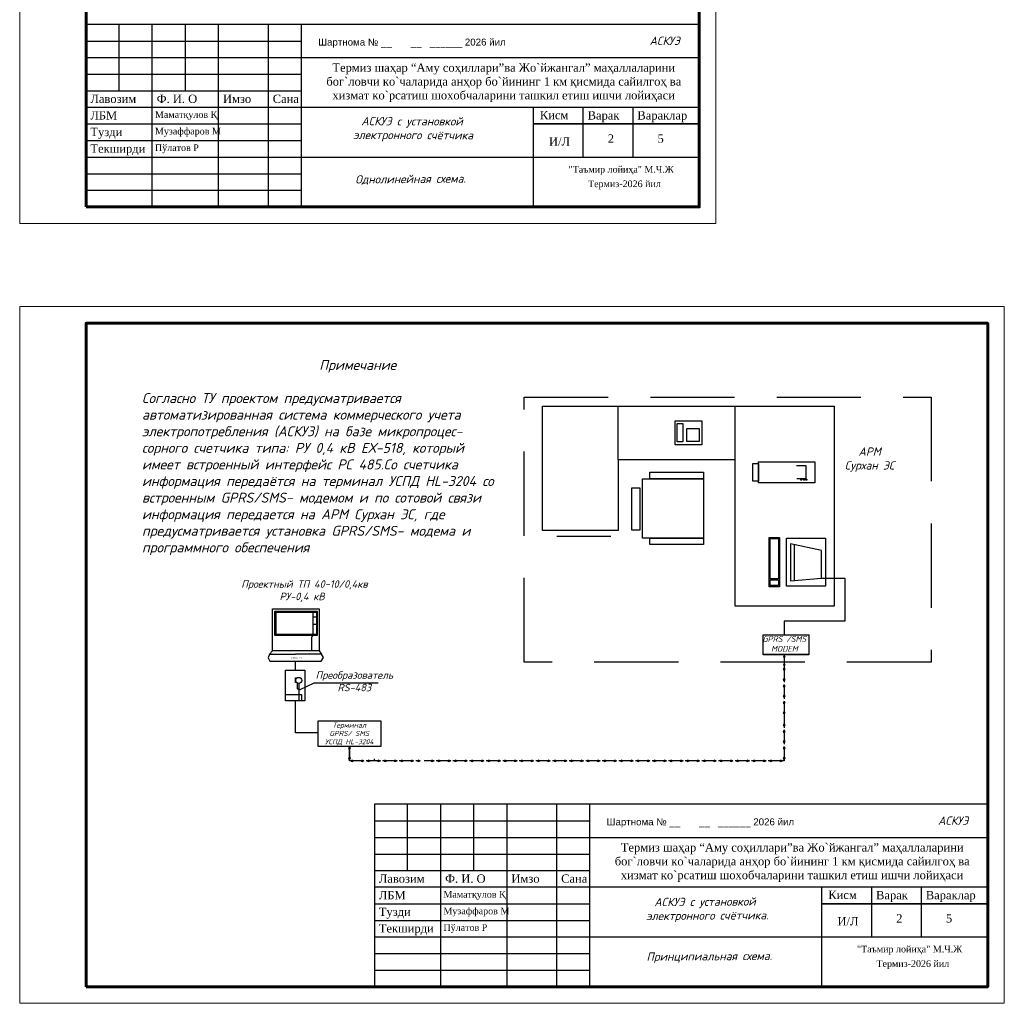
# Model space of a CAD drawing. Extents: x 4085 to 16488, y -65 to 12615.
# Tile 191 of 230: x 16146 to 16443, y 10521 to 10817. Entities that reach past the tile are written whole.
import ezdxf

# ---------------------------------------------------------------- set-up
doc = ezdxf.new("R2010")
doc.units = 0
doc.header["$MEASUREMENT"] = 0
doc.linetypes.add('CONTI', pattern=[0])
doc.linetypes.add('DASHEDX2', pattern=[38.1, 25.4, -12.7])
doc.layers.get('0').update_dxf_attribs({"color": 250, "linetype": 'CONTI'})
doc.layers.add('(002) Рамка', color=7, linetype='Continuous')
doc.layers.add('RAMKA', color=250, linetype='CONTI')
doc.styles.get("Standard").update_dxf_attribs({"font": 'times.ttf'})
doc.styles.add('tiyms', font='times.ttf')
doc.styles.add('V@ler@Live', font='isocpeui.ttf')
doc.styles.add('стиль1', font='arial.ttf')

msp = doc.modelspace()

# ---------------------------------------------------------------- linework, layer by layer
at = {"color": 0, "linetype": 'DASHEDX2'}
for p, q in [((16298.26, 10703.55), (16421.02, 10703.55)), ((16298.26, 10623.63), (16298.26, 10703.55)), ((16421.02, 10703.55), (16421.02, 10623.63)), ((16421.02, 10623.63), (16298.26, 10623.63))]:
    msp.add_line(p, q, dxfattribs=at)
at = {"color": 0}
for p, q in [((16303.78, 10700.83), (16391.8, 10700.83)), ((16303.78, 10663.32), (16303.78, 10700.83)), ((16326.61, 10684.65), (16326.61, 10700.83)), ((16361.98, 10684.65), (16361.98, 10700.83)), ((16391.8, 10700.83), (16391.8, 10640.52)), ((16343.8, 10696.38), (16351.89, 10696.38)), ((16343.8, 10689.09), (16343.8, 10696.38)), ((16344.48, 10695.52), (16346.13, 10695.52)), ((16344.48, 10690.08), (16344.48, 10695.52)), ((16346.13, 10695.52), (16346.13, 10690.08)), ((16351.89, 10696.38), (16351.89, 10689.09)), ((16347.39, 10694.04), (16351.08, 10694.04)), ((16347.39, 10690.14), (16347.39, 10694.04)), ((16351.08, 10694.04), (16351.08, 10690.14)), ((16351.89, 10689.09), (16343.8, 10689.09)), ((16346.13, 10690.08), (16344.48, 10690.08)), ((16351.08, 10690.14), (16347.39, 10690.14)), ((16361.98, 10684.65), (16326.61, 10684.65)), ((16326.61, 10684.65), (16326.61, 10663.32)), ((16361.98, 10640.52), (16361.98, 10684.65)), ((16367.3, 10683.49), (16368.97, 10683.49)), ((16367.3, 10678.22), (16367.3, 10683.49)), ((16368.97, 10684.05), (16385.97, 10684.05)), ((16368.97, 10677.68), (16368.97, 10684.05)), ((16368.97, 10683.49), (16368.97, 10678.22)), ((16385.97, 10684.05), (16385.97, 10677.68)), ((16336.17, 10680.87), (16352.41, 10680.87)), ((16336.17, 10678.91), (16336.17, 10680.87)), ((16352.41, 10680.87), (16352.41, 10678.91)), ((16333.94, 10678.91), (16352.41, 10678.91)), ((16333.94, 10661.02), (16333.94, 10678.91)), ((16352.41, 10678.91), (16336.17, 10678.91)), ((16352.41, 10678.91), (16352.41, 10661.02)), ((16368.97, 10678.22), (16367.3, 10678.22)), ((16385.97, 10677.68), (16368.97, 10677.68)), ((16330.72, 10676.19), (16333.14, 10676.19)), ((16330.72, 10663.44), (16330.72, 10676.19)), ((16333.14, 10676.19), (16333.14, 10663.44)), ((16326.61, 10663.32), (16303.78, 10663.32)), ((16333.14, 10663.44), (16330.72, 10663.44)), ((16324.4, 10661.5), (16308.15, 10661.5)), ((16352.41, 10661.02), (16333.94, 10661.02)), ((16336.17, 10661.02), (16352.41, 10661.02)), ((16336.17, 10659.06), (16336.17, 10661.02)), ((16352.41, 10661.02), (16352.41, 10659.06)), ((16372.23, 10661.17), (16375.29, 10661.17)), ((16372.23, 10646.36), (16372.23, 10661.17)), ((16372.5, 10660.91), (16375.03, 10660.91)), ((16372.5, 10648.79), (16372.5, 10660.91)), ((16375.03, 10660.91), (16375.03, 10648.79)), ((16375.29, 10661.17), (16375.29, 10646.36)), ((16377.39, 10661.01), (16389.15, 10661.01)), ((16377.39, 10646.52), (16377.39, 10661.01)), ((16389.15, 10661.01), (16389.15, 10646.52)), ((16352.41, 10659.06), (16336.17, 10659.06)), ((16378.59, 10659.31), (16378.59, 10648.09)), ((16388.01, 10657.25), (16378.59, 10659.31)), ((16379.77, 10659.05), (16379.77, 10648.19)), ((16388.01, 10648.9), (16388.01, 10657.25)), ((16375.03, 10648.79), (16372.5, 10648.79)), ((16372.5, 10648.48), (16375.05, 10648.48)), ((16372.5, 10646.76), (16372.5, 10648.48)), ((16375.05, 10648.48), (16375.05, 10646.76)), ((16378.59, 10648.09), (16388.01, 10648.9)), ((16388.01, 10648.9), (16394.99, 10648.9)), ((16394.99, 10648.9), (16394.99, 10636.01)), ((16375.29, 10646.36), (16372.23, 10646.36)), ((16375.05, 10646.76), (16372.5, 10646.76)), ((16389.15, 10646.52), (16377.39, 10646.52)), ((16222.41, 10639.7), (16236.48, 10639.7)), ((16222.41, 10627.05), (16222.41, 10639.7)), ((16223.11, 10639.02), (16235.84, 10639.02)), ((16223.11, 10631.69), (16223.11, 10639.02)), ((16223.43, 10638.74), (16235.6, 10638.74)), ((16223.43, 10632.01), (16223.43, 10638.74)), ((16234.66, 10631.69), (16234.66, 10639.02)), ((16235.6, 10638.74), (16235.6, 10632.01)), ((16235.84, 10639.02), (16235.84, 10631.69)), ((16236.48, 10639.7), (16236.48, 10627.05)), ((16391.8, 10640.52), (16361.98, 10640.52)), ((16234.66, 10637.27), (16235.6, 10637.27)), ((16394.99, 10636.01), (16376.73, 10636.01)), ((16376.73, 10636.01), (16376.73, 10631.91)), ((16234.66, 10635.06), (16235.6, 10635.06)), ((16235.84, 10631.69), (16223.11, 10631.69)), ((16235.6, 10632.01), (16223.43, 10632.01)), ((16234.66, 10631.69), (16234.12, 10631.12)), ((16234.12, 10631.12), (16234.12, 10627.05)), ((16370.42, 10631.91), (16384.24, 10631.91)), ((16370.42, 10625.83), (16370.42, 10631.91)), ((16384.2, 10631.91), (16384.2, 10625.83)), ((16222.41, 10627.05), (16221.51, 10625.99)), ((16236.48, 10627.05), (16222.41, 10627.05)), ((16236.48, 10627.05), (16237.13, 10625.99)), ((16221.51, 10625.99), (16221.04, 10624.97)), ((16221.04, 10624.97), (16221.59, 10623.9)), ((16221.51, 10625.99), (16229.32, 10625.99)), ((16221.59, 10623.9), (16237.05, 10623.9)), ((16237.13, 10625.99), (16229.32, 10625.99)), ((16229.32, 10621.25), (16229.32, 10623.9)), ((16237.05, 10623.9), (16237.74, 10625.01)), ((16237.74, 10625.01), (16237.13, 10625.99)), ((16382.26, 10625.91), (16370.42, 10625.91)), ((16384.2, 10625.91), (16370.42, 10625.91)), ((16384.2, 10625.9), (16370.42, 10625.9)), ((16384.2, 10625.9), (16370.42, 10625.9)), ((16382.26, 10625.89), (16370.42, 10625.89)), ((16384.2, 10625.89), (16370.42, 10625.89)), ((16384.2, 10625.89), (16370.42, 10625.89)), ((16384.2, 10625.88), (16370.42, 10625.88)), ((16384.2, 10625.87), (16370.42, 10625.87)), ((16384.2, 10625.87), (16370.42, 10625.87)), ((16382.26, 10625.86), (16370.42, 10625.86)), ((16384.2, 10625.86), (16370.42, 10625.86)), ((16384.2, 10625.86), (16370.42, 10625.86)), ((16384.2, 10625.85), (16370.42, 10625.85)), ((16382.26, 10625.84), (16370.42, 10625.84)), ((16384.2, 10625.84), (16370.42, 10625.84)), ((16384.2, 10625.84), (16370.42, 10625.84)), ((16382.26, 10625.83), (16370.42, 10625.83)), ((16384.2, 10625.83), (16370.42, 10625.83)), ((16376.73, 10625.83), (16376.73, 10625.6)), ((16376.73, 10625.09), (16376.73, 10623.19)), ((16376.73, 10625.09), (16376.73, 10623.19)), ((16226.3, 10621.25), (16232.12, 10621.25)), ((16226.3, 10612.01), (16226.3, 10621.25)), ((16232.12, 10621.25), (16232.12, 10612.01)), ((16376.69, 10621.27), (16376.69, 10618.89)), ((16376.69, 10621.27), (16376.69, 10618.89)), ((16376.73, 10622.67), (16376.73, 10622.13)), ((16376.73, 10622.67), (16376.73, 10622.13)), ((16229.3, 10618.93), (16229.91, 10618.95)), ((16229.3, 10617.51), (16229.3, 10618.93)), ((16376.69, 10618.24), (16376.69, 10617.57)), ((16376.69, 10618.24), (16376.69, 10617.57)), ((16229.59, 10617.51), (16229.3, 10617.51)), ((16229.84, 10617.31), (16229.84, 10615.63)), ((16229.84, 10615.63), (16230.3, 10615.63)), ((16230.3, 10617.19), (16230.3, 10613.89)), ((16230.47, 10615.28), (16234.91, 10617.37)), ((16234.91, 10617.37), (16254.25, 10617.37)), ((16376.69, 10616.9), (16376.69, 10616.9)), ((16376.69, 10616.26), (16376.69, 10613.87)), ((16376.69, 10616.26), (16376.69, 10613.88)), ((16226.3, 10613.89), (16231.1, 10613.89)), ((16232.12, 10612.01), (16226.3, 10612.01)), ((16229.32, 10602.33), (16229.32, 10612.01)), ((16230.3, 10613.89), (16230.3, 10612.01)), ((16231.1, 10613.89), (16231.1, 10612.01)), ((16376.69, 10613.24), (16376.69, 10612.57)), ((16376.69, 10613.24), (16376.69, 10612.57)), ((16376.69, 10611.25), (16376.69, 10608.87)), ((16376.69, 10611.25), (16376.69, 10608.87)), ((16236.14, 10605.93), (16255.04, 10605.93)), ((16236.14, 10598.19), (16236.14, 10605.93)), ((16255.04, 10605.93), (16255.04, 10598.19)), ((16376.69, 10608.23), (16376.69, 10607.56)), ((16376.69, 10608.23), (16376.69, 10607.56)), ((16376.69, 10607.56), (16376.69, 10605.18)), ((16376.69, 10607.56), (16376.69, 10605.18)), ((16376.69, 10604.54), (16376.69, 10603.86)), ((16376.69, 10604.54), (16376.69, 10603.86)), ((16376.69, 10603.19), (16376.69, 10603.19)), ((16236.14, 10602.33), (16229.32, 10602.33)), ((16376.69, 10602.55), (16376.69, 10600.17)), ((16376.69, 10602.55), (16376.69, 10600.17)), ((16255.04, 10598.19), (16236.14, 10598.19)), ((16245.59, 10595.17), (16245.59, 10597.55)), ((16245.59, 10597.55), (16245.59, 10595.17)), ((16376.69, 10599.53), (16376.69, 10598.86)), ((16376.69, 10599.53), (16376.69, 10598.86)), ((16376.69, 10597.55), (16376.69, 10595.17)), ((16376.69, 10597.55), (16376.69, 10595.17)), ((16245.59, 10593.85), (16245.59, 10594.53)), ((16245.59, 10594.53), (16245.59, 10593.85)), ((16253.14, 10594.02), (16253.12, 10594.48)), ((16376.69, 10594.53), (16376.69, 10593.85)), ((16376.69, 10594.53), (16376.69, 10593.85)), ((16246.26, 10593.85), (16245.59, 10593.85)), ((16249.29, 10593.85), (16246.9, 10593.85)), ((16251.27, 10593.85), (16250.6, 10593.85)), ((16251.27, 10593.85), (16250.6, 10593.85)), ((16254.29, 10593.85), (16251.91, 10593.85)), ((16254.29, 10593.85), (16251.91, 10593.85)), ((16256.28, 10593.85), (16255.6, 10593.85)), ((16256.28, 10593.85), (16255.6, 10593.85)), ((16259.3, 10593.85), (16256.92, 10593.85)), ((16259.3, 10593.85), (16256.92, 10593.85)), ((16261.28, 10593.85), (16260.61, 10593.85)), ((16261.28, 10593.85), (16260.61, 10593.85)), ((16264.3, 10593.85), (16261.92, 10593.85)), ((16264.3, 10593.85), (16261.92, 10593.85)), ((16266.29, 10593.85), (16265.62, 10593.85)), ((16266.29, 10593.85), (16265.62, 10593.85)), ((16270.47, 10593.85), (16268.09, 10593.85)), ((16270.47, 10593.85), (16268.09, 10593.85)), ((16272.46, 10593.85), (16271.78, 10593.85)), ((16272.46, 10593.85), (16271.78, 10593.85)), ((16275.48, 10593.85), (16273.1, 10593.85)), ((16275.48, 10593.85), (16273.1, 10593.85)), ((16277.46, 10593.85), (16276.79, 10593.85)), ((16277.46, 10593.85), (16276.79, 10593.85)), ((16280.48, 10593.85), (16278.1, 10593.85)), ((16280.48, 10593.85), (16278.1, 10593.85)), ((16282.47, 10593.85), (16281.8, 10593.85)), ((16282.47, 10593.85), (16281.8, 10593.85)), ((16285.49, 10593.85), (16283.11, 10593.85)), ((16285.49, 10593.85), (16283.11, 10593.85)), ((16287.48, 10593.85), (16286.8, 10593.85)), ((16287.48, 10593.85), (16286.8, 10593.85)), ((16290.5, 10593.85), (16288.12, 10593.85)), ((16290.5, 10593.85), (16288.12, 10593.85)), ((16292.48, 10593.85), (16291.81, 10593.85)), ((16292.48, 10593.85), (16291.81, 10593.85)), ((16295.5, 10593.85), (16293.12, 10593.85)), ((16295.5, 10593.85), (16293.12, 10593.85)), ((16297.49, 10593.85), (16296.81, 10593.85)), ((16297.49, 10593.85), (16296.81, 10593.85)), ((16300.51, 10593.85), (16298.13, 10593.85)), ((16300.51, 10593.85), (16298.13, 10593.85)), ((16302.49, 10593.85), (16301.82, 10593.85)), ((16302.49, 10593.85), (16301.82, 10593.85)), ((16305.52, 10593.85), (16303.13, 10593.85)), ((16305.52, 10593.85), (16303.13, 10593.85)), ((16307.5, 10593.85), (16306.83, 10593.85)), ((16307.5, 10593.85), (16306.83, 10593.85)), ((16310.52, 10593.85), (16308.14, 10593.85)), ((16310.52, 10593.85), (16308.14, 10593.85)), ((16312.51, 10593.85), (16311.83, 10593.85)), ((16312.51, 10593.85), (16311.83, 10593.85)), ((16315.53, 10593.85), (16313.15, 10593.85)), ((16315.53, 10593.85), (16313.15, 10593.85)), ((16317.51, 10593.85), (16316.84, 10593.85)), ((16317.51, 10593.85), (16316.84, 10593.85)), ((16320.53, 10593.85), (16318.15, 10593.85)), ((16320.53, 10593.85), (16318.15, 10593.85)), ((16322.52, 10593.85), (16321.85, 10593.85)), ((16322.52, 10593.85), (16321.85, 10593.85)), ((16325.54, 10593.85), (16323.16, 10593.85)), ((16325.54, 10593.85), (16323.16, 10593.85)), ((16327.52, 10593.85), (16326.85, 10593.85)), ((16327.52, 10593.85), (16326.85, 10593.85)), ((16330.55, 10593.85), (16328.17, 10593.85)), ((16330.55, 10593.85), (16328.17, 10593.85)), ((16332.53, 10593.85), (16331.86, 10593.85)), ((16332.53, 10593.85), (16331.86, 10593.85)), ((16335.55, 10593.85), (16333.17, 10593.85)), ((16335.55, 10593.85), (16333.17, 10593.85)), ((16337.54, 10593.85), (16336.86, 10593.85)), ((16337.54, 10593.85), (16336.86, 10593.85)), ((16340.56, 10593.85), (16338.18, 10593.85)), ((16340.56, 10593.85), (16338.18, 10593.85)), ((16342.54, 10593.85), (16341.87, 10593.85)), ((16342.54, 10593.85), (16341.87, 10593.85)), ((16345.56, 10593.85), (16343.18, 10593.85)), ((16345.56, 10593.85), (16343.18, 10593.85)), ((16347.55, 10593.85), (16346.88, 10593.85)), ((16347.55, 10593.85), (16346.88, 10593.85)), ((16350.57, 10593.85), (16348.19, 10593.85)), ((16350.57, 10593.85), (16348.19, 10593.85)), ((16352.56, 10593.85), (16351.88, 10593.85)), ((16352.56, 10593.85), (16351.88, 10593.85)), ((16355.58, 10593.85), (16353.2, 10593.85)), ((16355.58, 10593.85), (16353.2, 10593.85)), ((16357.56, 10593.85), (16356.89, 10593.85)), ((16357.56, 10593.85), (16356.89, 10593.85)), ((16360.58, 10593.85), (16358.2, 10593.85)), ((16360.58, 10593.85), (16358.2, 10593.85)), ((16362.57, 10593.85), (16361.9, 10593.85)), ((16362.57, 10593.85), (16361.9, 10593.85)), ((16365.59, 10593.85), (16363.21, 10593.85)), ((16365.59, 10593.85), (16363.21, 10593.85)), ((16367.57, 10593.85), (16366.9, 10593.85)), ((16367.57, 10593.85), (16366.9, 10593.85)), ((16370.6, 10593.85), (16368.21, 10593.85)), ((16370.6, 10593.85), (16368.21, 10593.85)), ((16372.58, 10593.85), (16371.91, 10593.85)), ((16372.58, 10593.85), (16371.91, 10593.85)), ((16375.6, 10593.85), (16373.22, 10593.85)), ((16375.6, 10593.85), (16373.22, 10593.85)), ((16376.69, 10593.85), (16376.24, 10593.85))]:
    msp.add_line(p, q, dxfattribs=at)
at = {"color": 0, "linetype": 'Continuous'}
for p, q in [((16380.45, 10682.92), (16383.24, 10682.92)), ((16383.24, 10682.92), (16383.24, 10678.84)), ((16383.24, 10678.84), (16380.51, 10678.84)), ((16376.73, 10625.6), (16376.53, 10625.09)), ((16376.53, 10625.09), (16376.73, 10625.09)), ((16376.73, 10625.6), (16376.94, 10625.09)), ((16376.94, 10625.09), (16376.73, 10625.09)), ((16376.69, 10622.01), (16376.43, 10621.37)), ((16376.43, 10621.37), (16376.69, 10621.37)), ((16376.73, 10623.19), (16376.53, 10622.67)), ((16376.53, 10622.67), (16376.73, 10622.67)), ((16376.69, 10622.01), (16376.94, 10621.37)), ((16376.94, 10621.37), (16376.69, 10621.37)), ((16376.73, 10623.19), (16376.94, 10622.67)), ((16376.94, 10622.67), (16376.73, 10622.67)), ((16376.69, 10618.89), (16376.43, 10618.24)), ((16376.43, 10618.24), (16376.69, 10618.24)), ((16376.69, 10618.89), (16376.94, 10618.24)), ((16376.94, 10618.24), (16376.69, 10618.24)), ((16376.69, 10616.9), (16376.44, 10616.26)), ((16376.44, 10616.26), (16376.69, 10616.26)), ((16376.69, 10616.9), (16376.94, 10616.26)), ((16376.94, 10616.26), (16376.69, 10616.26)), ((16376.69, 10611.89), (16376.43, 10611.25)), ((16376.69, 10613.88), (16376.44, 10613.24)), ((16376.44, 10613.24), (16376.69, 10613.24)), ((16376.69, 10613.88), (16376.94, 10613.24)), ((16376.94, 10613.24), (16376.69, 10613.24)), ((16376.69, 10611.89), (16376.94, 10611.25)), ((16376.43, 10611.25), (16376.69, 10611.25)), ((16376.69, 10608.87), (16376.43, 10608.23)), ((16376.94, 10611.25), (16376.69, 10611.25)), ((16376.69, 10608.87), (16376.94, 10608.23)), ((16376.43, 10608.23), (16376.69, 10608.23)), ((16376.94, 10608.23), (16376.69, 10608.23)), ((16376.69, 10605.18), (16376.43, 10604.54)), ((16376.43, 10604.54), (16376.69, 10604.54)), ((16376.69, 10603.19), (16376.44, 10602.55)), ((16376.69, 10605.18), (16376.94, 10604.54)), ((16376.94, 10604.54), (16376.69, 10604.54)), ((16376.69, 10603.19), (16376.94, 10602.55)), ((16376.44, 10602.55), (16376.69, 10602.55)), ((16376.69, 10600.17), (16376.44, 10599.53)), ((16376.94, 10602.55), (16376.69, 10602.55)), ((16376.69, 10600.17), (16376.94, 10599.53)), ((16245.59, 10598.19), (16245.34, 10597.55)), ((16245.34, 10597.55), (16245.59, 10597.55)), ((16245.59, 10598.19), (16245.84, 10597.55)), ((16245.84, 10597.55), (16245.59, 10597.55)), ((16376.69, 10598.19), (16376.43, 10597.55)), ((16376.43, 10597.55), (16376.69, 10597.55)), ((16376.44, 10599.53), (16376.69, 10599.53)), ((16376.94, 10599.53), (16376.69, 10599.53)), ((16376.69, 10598.19), (16376.94, 10597.55)), ((16376.94, 10597.55), (16376.69, 10597.55)), ((16245.59, 10595.17), (16245.34, 10594.53)), ((16245.34, 10594.53), (16245.59, 10594.53)), ((16245.59, 10595.17), (16245.84, 10594.53)), ((16245.84, 10594.53), (16245.59, 10594.53)), ((16246.9, 10593.85), (16246.26, 10594.1)), ((16246.26, 10594.1), (16246.26, 10593.85)), ((16249.93, 10593.85), (16249.29, 10594.1)), ((16249.29, 10594.1), (16249.29, 10593.85)), ((16251.91, 10593.85), (16251.27, 10594.1)), ((16251.27, 10594.1), (16251.27, 10593.85)), ((16254.93, 10593.85), (16254.29, 10594.1)), ((16254.29, 10594.1), (16254.29, 10593.85)), ((16256.92, 10593.85), (16256.28, 10594.1)), ((16256.28, 10594.1), (16256.28, 10593.85)), ((16259.94, 10593.85), (16259.3, 10594.1)), ((16259.3, 10594.1), (16259.3, 10593.85)), ((16261.92, 10593.85), (16261.28, 10594.1)), ((16261.28, 10594.1), (16261.28, 10593.85)), ((16264.94, 10593.85), (16264.3, 10594.1)), ((16264.3, 10594.1), (16264.3, 10593.85)), ((16266.93, 10593.85), (16266.29, 10594.1)), ((16266.29, 10594.1), (16266.29, 10593.85)), ((16271.11, 10593.85), (16270.47, 10594.1)), ((16270.47, 10594.1), (16270.47, 10593.85)), ((16273.1, 10593.85), (16272.46, 10594.1)), ((16272.46, 10594.1), (16272.46, 10593.85)), ((16276.12, 10593.85), (16275.48, 10594.1)), ((16275.48, 10594.1), (16275.48, 10593.85)), ((16278.1, 10593.85), (16277.46, 10594.1)), ((16277.46, 10594.1), (16277.46, 10593.85)), ((16281.13, 10593.85), (16280.48, 10594.1)), ((16280.48, 10594.1), (16280.48, 10593.85)), ((16283.11, 10593.85), (16282.47, 10594.1)), ((16282.47, 10594.1), (16282.47, 10593.85)), ((16286.13, 10593.85), (16285.49, 10594.1)), ((16285.49, 10594.1), (16285.49, 10593.85)), ((16288.12, 10593.85), (16287.48, 10594.1)), ((16287.48, 10594.1), (16287.48, 10593.85)), ((16291.14, 10593.85), (16290.5, 10594.1)), ((16290.5, 10594.1), (16290.5, 10593.85)), ((16293.12, 10593.85), (16292.48, 10594.1)), ((16292.48, 10594.1), (16292.48, 10593.85)), ((16296.14, 10593.85), (16295.5, 10594.1)), ((16295.5, 10594.1), (16295.5, 10593.85)), ((16298.13, 10593.85), (16297.49, 10594.1)), ((16297.49, 10594.1), (16297.49, 10593.85)), ((16301.15, 10593.85), (16300.51, 10594.1)), ((16300.51, 10594.1), (16300.51, 10593.85)), ((16303.13, 10593.85), (16302.49, 10594.1)), ((16302.49, 10594.1), (16302.49, 10593.85)), ((16306.16, 10593.85), (16305.52, 10594.1)), ((16305.52, 10594.1), (16305.52, 10593.85)), ((16308.14, 10593.85), (16307.5, 10594.1)), ((16307.5, 10594.1), (16307.5, 10593.85)), ((16311.16, 10593.85), (16310.52, 10594.1)), ((16310.52, 10594.1), (16310.52, 10593.85)), ((16313.15, 10593.85), (16312.51, 10594.1)), ((16312.51, 10594.1), (16312.51, 10593.85)), ((16316.17, 10593.85), (16315.53, 10594.1)), ((16315.53, 10594.1), (16315.53, 10593.85)), ((16318.15, 10593.85), (16317.51, 10594.1)), ((16317.51, 10594.1), (16317.51, 10593.85)), ((16321.17, 10593.85), (16320.53, 10594.1)), ((16320.53, 10594.1), (16320.53, 10593.85)), ((16323.16, 10593.85), (16322.52, 10594.1)), ((16322.52, 10594.1), (16322.52, 10593.85)), ((16326.18, 10593.85), (16325.54, 10594.1)), ((16325.54, 10594.1), (16325.54, 10593.85)), ((16328.17, 10593.85), (16327.52, 10594.1)), ((16327.52, 10594.1), (16327.52, 10593.85)), ((16331.19, 10593.85), (16330.55, 10594.1)), ((16330.55, 10594.1), (16330.55, 10593.85)), ((16333.17, 10593.85), (16332.53, 10594.1)), ((16332.53, 10594.1), (16332.53, 10593.85)), ((16336.19, 10593.85), (16335.55, 10594.1)), ((16335.55, 10594.1), (16335.55, 10593.85)), ((16338.18, 10593.85), (16337.54, 10594.1)), ((16337.54, 10594.1), (16337.54, 10593.85)), ((16341.2, 10593.85), (16340.56, 10594.1)), ((16340.56, 10594.1), (16340.56, 10593.85)), ((16343.18, 10593.85), (16342.54, 10594.1)), ((16342.54, 10594.1), (16342.54, 10593.85)), ((16346.21, 10593.85), (16345.56, 10594.1)), ((16345.56, 10594.1), (16345.56, 10593.85)), ((16348.19, 10593.85), (16347.55, 10594.1)), ((16347.55, 10594.1), (16347.55, 10593.85)), ((16351.21, 10593.85), (16350.57, 10594.1)), ((16350.57, 10594.1), (16350.57, 10593.85)), ((16353.2, 10593.85), (16352.56, 10594.1)), ((16352.56, 10594.1), (16352.56, 10593.85)), ((16356.22, 10593.85), (16355.58, 10594.1)), ((16355.58, 10594.1), (16355.58, 10593.85)), ((16358.2, 10593.85), (16357.56, 10594.1)), ((16357.56, 10594.1), (16357.56, 10593.85)), ((16361.22, 10593.85), (16360.58, 10594.1)), ((16360.58, 10594.1), (16360.58, 10593.85)), ((16363.21, 10593.85), (16362.57, 10594.1)), ((16362.57, 10594.1), (16362.57, 10593.85)), ((16366.23, 10593.85), (16365.59, 10594.1)), ((16365.59, 10594.1), (16365.59, 10593.85)), ((16368.21, 10593.85), (16367.57, 10594.1)), ((16367.57, 10594.1), (16367.57, 10593.85)), ((16371.24, 10593.85), (16370.6, 10594.1)), ((16370.6, 10594.1), (16370.6, 10593.85)), ((16373.22, 10593.85), (16372.58, 10594.1)), ((16372.58, 10594.1), (16372.58, 10593.85)), ((16376.24, 10593.85), (16375.6, 10594.1)), ((16375.6, 10594.1), (16375.6, 10593.85)), ((16376.69, 10595.17), (16376.43, 10594.53)), ((16376.43, 10594.53), (16376.69, 10594.53)), ((16376.69, 10595.17), (16376.94, 10594.53)), ((16376.94, 10594.53), (16376.69, 10594.53)), ((16246.9, 10593.85), (16246.26, 10593.6)), ((16246.26, 10593.6), (16246.26, 10593.85)), ((16249.93, 10593.85), (16249.29, 10593.6)), ((16249.29, 10593.6), (16249.29, 10593.85)), ((16251.91, 10593.85), (16251.27, 10593.6)), ((16251.27, 10593.6), (16251.27, 10593.85)), ((16254.93, 10593.85), (16254.29, 10593.6)), ((16254.29, 10593.6), (16254.29, 10593.85)), ((16256.92, 10593.85), (16256.28, 10593.6)), ((16256.28, 10593.6), (16256.28, 10593.85)), ((16259.94, 10593.85), (16259.3, 10593.6)), ((16259.3, 10593.6), (16259.3, 10593.85)), ((16261.92, 10593.85), (16261.28, 10593.6)), ((16261.28, 10593.6), (16261.28, 10593.85)), ((16264.94, 10593.85), (16264.3, 10593.6)), ((16264.3, 10593.6), (16264.3, 10593.85)), ((16266.93, 10593.85), (16266.29, 10593.6)), ((16266.29, 10593.6), (16266.29, 10593.85)), ((16271.11, 10593.85), (16270.47, 10593.6)), ((16270.47, 10593.6), (16270.47, 10593.85)), ((16273.1, 10593.85), (16272.46, 10593.6)), ((16272.46, 10593.6), (16272.46, 10593.85)), ((16276.12, 10593.85), (16275.48, 10593.6)), ((16275.48, 10593.6), (16275.48, 10593.85)), ((16278.1, 10593.85), (16277.46, 10593.6)), ((16277.46, 10593.6), (16277.46, 10593.85)), ((16281.13, 10593.85), (16280.48, 10593.6)), ((16280.48, 10593.6), (16280.48, 10593.85)), ((16283.11, 10593.85), (16282.47, 10593.6)), ((16282.47, 10593.6), (16282.47, 10593.85)), ((16286.13, 10593.85), (16285.49, 10593.6)), ((16285.49, 10593.6), (16285.49, 10593.85)), ((16288.12, 10593.85), (16287.48, 10593.6)), ((16287.48, 10593.6), (16287.48, 10593.85)), ((16291.14, 10593.85), (16290.5, 10593.6)), ((16290.5, 10593.6), (16290.5, 10593.85)), ((16293.12, 10593.85), (16292.48, 10593.6)), ((16292.48, 10593.6), (16292.48, 10593.85)), ((16296.14, 10593.85), (16295.5, 10593.6)), ((16295.5, 10593.6), (16295.5, 10593.85)), ((16298.13, 10593.85), (16297.49, 10593.6)), ((16297.49, 10593.6), (16297.49, 10593.85)), ((16301.15, 10593.85), (16300.51, 10593.6)), ((16300.51, 10593.6), (16300.51, 10593.85)), ((16303.13, 10593.85), (16302.49, 10593.6)), ((16302.49, 10593.6), (16302.49, 10593.85)), ((16306.16, 10593.85), (16305.52, 10593.6)), ((16305.52, 10593.6), (16305.52, 10593.85)), ((16308.14, 10593.85), (16307.5, 10593.6)), ((16307.5, 10593.6), (16307.5, 10593.85)), ((16311.16, 10593.85), (16310.52, 10593.6)), ((16310.52, 10593.6), (16310.52, 10593.85)), ((16313.15, 10593.85), (16312.51, 10593.6)), ((16312.51, 10593.6), (16312.51, 10593.85)), ((16316.17, 10593.85), (16315.53, 10593.6)), ((16315.53, 10593.6), (16315.53, 10593.85)), ((16318.15, 10593.85), (16317.51, 10593.6)), ((16317.51, 10593.6), (16317.51, 10593.85)), ((16321.17, 10593.85), (16320.53, 10593.6)), ((16320.53, 10593.6), (16320.53, 10593.85)), ((16323.16, 10593.85), (16322.52, 10593.6)), ((16322.52, 10593.6), (16322.52, 10593.85)), ((16326.18, 10593.85), (16325.54, 10593.6)), ((16325.54, 10593.6), (16325.54, 10593.85)), ((16328.17, 10593.85), (16327.52, 10593.6)), ((16327.52, 10593.6), (16327.52, 10593.85)), ((16331.19, 10593.85), (16330.55, 10593.6)), ((16330.55, 10593.6), (16330.55, 10593.85)), ((16333.17, 10593.85), (16332.53, 10593.6)), ((16332.53, 10593.6), (16332.53, 10593.85)), ((16336.19, 10593.85), (16335.55, 10593.6)), ((16335.55, 10593.6), (16335.55, 10593.85)), ((16338.18, 10593.85), (16337.54, 10593.6)), ((16337.54, 10593.6), (16337.54, 10593.85)), ((16341.2, 10593.85), (16340.56, 10593.6)), ((16340.56, 10593.6), (16340.56, 10593.85)), ((16343.18, 10593.85), (16342.54, 10593.6)), ((16342.54, 10593.6), (16342.54, 10593.85)), ((16346.21, 10593.85), (16345.56, 10593.6)), ((16345.56, 10593.6), (16345.56, 10593.85)), ((16348.19, 10593.85), (16347.55, 10593.6)), ((16347.55, 10593.6), (16347.55, 10593.85)), ((16351.21, 10593.85), (16350.57, 10593.6)), ((16350.57, 10593.6), (16350.57, 10593.85)), ((16353.2, 10593.85), (16352.56, 10593.6)), ((16352.56, 10593.6), (16352.56, 10593.85)), ((16356.22, 10593.85), (16355.58, 10593.6)), ((16355.58, 10593.6), (16355.58, 10593.85)), ((16358.2, 10593.85), (16357.56, 10593.6)), ((16357.56, 10593.6), (16357.56, 10593.85)), ((16361.22, 10593.85), (16360.58, 10593.6)), ((16360.58, 10593.6), (16360.58, 10593.85)), ((16363.21, 10593.85), (16362.57, 10593.6)), ((16362.57, 10593.6), (16362.57, 10593.85)), ((16366.23, 10593.85), (16365.59, 10593.6)), ((16365.59, 10593.6), (16365.59, 10593.85)), ((16368.21, 10593.85), (16367.57, 10593.6)), ((16367.57, 10593.6), (16367.57, 10593.85)), ((16371.24, 10593.85), (16370.6, 10593.6)), ((16370.6, 10593.6), (16370.6, 10593.85)), ((16373.22, 10593.85), (16372.58, 10593.6)), ((16372.58, 10593.6), (16372.58, 10593.85)), ((16375.6, 10593.85), (16375.18, 10593.85)), ((16376.24, 10593.85), (16375.6, 10593.6)), ((16375.6, 10593.6), (16375.6, 10593.85)), ((16376.69, 10593.85), (16376.24, 10593.85))]:
    msp.add_line(p, q, dxfattribs=at)
at = {"color": 0, "linetype": 'Continuous', "lineweight": 15}
for points in [[(16146.12, 10755.86), (16356.12, 10755.86), (16356.12, 11052.86), (16146.12, 11052.86), (16146.12, 10755.86)], [(16146.12, 10520.79), (16443.12, 10520.79), (16443.12, 10730.79), (16146.12, 10730.79), (16146.12, 10520.79)]]:
    msp.add_lwpolyline(points, dxfattribs=at)
at = {"color": 0, "linetype": 'Continuous', "lineweight": 60}
for points in [[(16166.12, 10760.86), (16351.12, 10760.86), (16351.12, 11047.86), (16166.12, 11047.86), (16166.12, 10760.86)], [(16166.12, 10525.79), (16438.12, 10525.79), (16438.12, 10725.79), (16166.12, 10725.79), (16166.12, 10525.79)]]:
    msp.add_lwpolyline(points, dxfattribs=at)
for points in [[(16166.12, 10760.86), (16351.12, 10760.86), (16351.12, 10815.86), (16166.12, 10815.86)], [(16253.12, 10525.79), (16438.12, 10525.79), (16438.12, 10580.79), (16253.12, 10580.79)]]:
    msp.add_lwpolyline(points, close=True)
at = {"linetype": 'ByBlock'}
for points in [[(16231.12, 10805.86), (16351.12, 10805.86)], [(16318.12, 10570.79), (16438.12, 10570.79)]]:
    msp.add_lwpolyline(points, dxfattribs=at)
at = {"color": 0, "linetype": 'Continuous'}
for centre in [(16381.85, 10678.63), (16382.72, 10678.63), (16383.42, 10678.63)]:
    msp.add_circle(centre, 0.157, dxfattribs=at)
at = {"color": 0}
msp.add_circle((16230.3, 10618.11), 0.926, dxfattribs=at)
at = {"layer": 'RAMKA'}
for p, q in [((16176.12, 10795.86), (16176.12, 10815.86)), ((16186.12, 10760.86), (16186.12, 10815.86)), ((16196.12, 10795.86), (16196.12, 10815.86)), ((16206.12, 10760.86), (16206.12, 10815.86)), ((16221.12, 10760.86), (16221.12, 10815.86)), ((16231.12, 10760.86), (16231.12, 10815.86)), ((16166.12, 10810.86), (16231.12, 10810.86)), ((16166.12, 10805.86), (16231.12, 10805.86)), ((16166.12, 10800.86), (16231.12, 10800.86)), ((16166.12, 10795.86), (16231.12, 10795.86)), ((16351.12, 10790.86), (16166.11, 10790.86)), ((16351.12, 10790.86), (16231.12, 10790.86)), ((16301.12, 10760.86), (16301.12, 10790.86)), ((16316.12, 10775.86), (16316.12, 10790.86)), ((16331.12, 10775.86), (16331.12, 10790.86)), ((16166.12, 10785.86), (16231.12, 10785.86)), ((16301.12, 10785.86), (16351.12, 10785.86)), ((16301.12, 10785.86), (16351.12, 10785.86)), ((16351.12, 10785.86), (16301.12, 10785.86)), ((16351.12, 10785.86), (16301.12, 10785.86)), ((16166.12, 10780.86), (16231.12, 10780.86)), ((16166.12, 10775.86), (16351.12, 10775.86)), ((16166.12, 10770.86), (16231.12, 10770.86)), ((16166.12, 10765.86), (16231.12, 10765.86)), ((16263.12, 10560.79), (16263.12, 10580.79)), ((16273.12, 10525.79), (16273.12, 10580.79)), ((16283.12, 10560.79), (16283.12, 10580.79)), ((16293.12, 10525.79), (16293.12, 10580.79)), ((16308.12, 10525.79), (16308.12, 10580.79)), ((16318.12, 10525.79), (16318.12, 10580.79)), ((16253.12, 10575.79), (16318.12, 10575.79)), ((16253.12, 10570.79), (16318.12, 10570.79)), ((16253.12, 10565.79), (16318.12, 10565.79)), ((16253.12, 10560.79), (16318.12, 10560.79)), ((16438.12, 10555.79), (16253.11, 10555.79)), ((16438.12, 10555.79), (16318.12, 10555.79)), ((16388.12, 10525.79), (16388.12, 10555.79)), ((16403.12, 10540.79), (16403.12, 10555.79)), ((16418.12, 10540.79), (16418.12, 10555.79)), ((16253.12, 10550.79), (16318.12, 10550.79)), ((16388.12, 10550.79), (16438.12, 10550.79)), ((16388.12, 10550.79), (16438.12, 10550.79)), ((16438.12, 10550.79), (16388.12, 10550.79)), ((16438.12, 10550.79), (16388.12, 10550.79)), ((16253.12, 10545.79), (16318.12, 10545.79)), ((16253.12, 10540.79), (16438.12, 10540.79)), ((16253.12, 10535.79), (16318.12, 10535.79)), ((16253.12, 10530.79), (16318.12, 10530.79))]:
    msp.add_line(p, q, dxfattribs=at)

# ---------------------------------------------------------------- texts
at = {"layer": '(002) Рамка', "color": 0, "lineweight": 13, "char_height": 2.5, "width": 15.3141, "attachment_point": 1, "rotation": 0.3566, "style": 'V@ler@Live'}
for insert in [(16336.09, 10812.15), (16423.09, 10577.08)]:
    msp.add_mtext('{\\C256;АСКУЭ}', dxfattribs=dict(at, insert=insert))
at = {"layer": '(002) Рамка', "color": 0, "char_height": 2.5, "attachment_point": 1, "style": 'V@ler@Live'}
for s, insert, width, rotation in [('\\pi6.59625;АСКУЭ с установкой \\P\\pi4.16675;электронного счётчика', (16242.56, 10788), 60.3975, 359.8314), ('\\pi5.84075;Однолинейная схема.', (16241.49, 10770.34), 60.3975, 0.4991), ('\\pi6.59625;АСКУЭ с установкой \\P\\pi4.16675;электронного счётчика.', (16330.9, 10552.51), 45.9869, 0.3566)]:
    msp.add_mtext(s, dxfattribs=dict(at, insert=insert, width=width, rotation=rotation))
at = {"color": 0, "linetype": 'Continuous'}
msp.add_text('DTSD - 343', height=0.45, rotation=360, dxfattribs=at).set_placement((16227.92, 10624.65))
at = {"color": 0, "style": 'V@ler@Live'}
for s, insert, char_height, width, attachment_point in [('                            Примечание \\P\\PСогласно ТУ проектом предусматривается\\Pавтоматизированная система коммерческого учета\\Pэлектропотребления (АСКУЗ) на базе микропроцес-\\Pсорного счетчика типа: РУ 0,4 кВ ЕХ-518, который\\Pимеет встроенный интерфейс РС 485.Со счетчика \\Pинформация передаётся на терминал УСПД HL-3204 со встроенным GPRS/SMS- модемом и по сотовой связи информация передается на АРМ Сурхан ЭС, где предусматривается установка GPRS/SMS- модема и программного обеспечения', (16183, 10655.9), 3, 113.0117, 7), (' Проектный ТП 40-10/0,4кв\\PРУ-0,4 кВ', (16231.29, 10648.3), 2.25, 40.9963, 2), ('GPRS /SMS\\PMODEM', (16376.77, 10631.54), 1.8, 18.1096, 2)]:
    msp.add_mtext(s, dxfattribs=dict(at, insert=insert, char_height=char_height, width=width, attachment_point=attachment_point))
at = {"color": 0, "attachment_point": 2, "style": 'V@ler@Live'}
for s, insert, char_height in [('АРМ \\PСурхан ЭС', (16402.5, 10688.36), 2.5), ('Преобразователь\\PRS-483', (16247.06, 10620.85), 2.25), ('Терминал \\PGPRS/ SMS\\PУСПД HL-3204', (16245.54, 10605.39), 1.5)]:
    msp.add_mtext(s, dxfattribs=dict(at, insert=insert, char_height=char_height))
at = {"color": 0, "linetype": 'Continuous', "insert": (16335.17, 10536.11), "char_height": 2.5, "width": 61.3434, "attachment_point": 1, "rotation": 0.3566, "style": 'V@ler@Live'}
msp.add_mtext('Принципиальная схема.', dxfattribs=at)
at = {"layer": 'RAMKA', "lineweight": 13, "style": 'стиль1'}
for p in [(16236.14, 10809.5), (16323.14, 10574.43)]:
    msp.add_text('Шартнома № __       __   ______ 2026 йил', height=2.1, rotation=359.9999, dxfattribs=at).set_placement(p)
at = {"layer": 'RAMKA', "style": 'tiyms'}
for s, p in [('"Таъмир лойиҳа" М.Ч.Ж ', (16311.68, 10771.2)), ('Термиз-2026 йил', (16317.54, 10766.82)), ('"Таъмир лойиҳа" М.Ч.Ж ', (16398.68, 10536.13)), ('Термиз-2026 йил', (16404.54, 10531.75))]:
    msp.add_text(s, height=2, dxfattribs=at).set_placement(p)
at = {"layer": 'RAMKA', "color": 1, "char_height": 2.5, "width": 107.1143, "attachment_point": 1, "style": 'tiyms'}
for insert in [(16237.32, 10804.1), (16324.32, 10569.03)]:
    msp.add_mtext('\\pi3.11553;{\\C256;Термиз шаҳар “Aму соҳиллари”ва Жо`йжангал” маҳаллаларини \\P\\pi1.30226;бог`ловчи ко`чаларида анҳор бо`йининг 1 км қисмида сайилгоҳ ва \\P\\pi3.12634;хизмат ко`рсатиш шохобчаларини ташкил етиш ишчи лойиҳаси}', dxfattribs=dict(at, insert=insert))
at = {"layer": 'RAMKA', "attachment_point": 1, "style": 'tiyms'}
for s, insert, char_height, width in [('{\\fTimes New Roman|b0|i0|c204|p18;Лавозим}', (16167.44, 10794.7), 2.5, 20), ('{\\fTimes New Roman|b0|i0|c204|p18;Лавозим}', (16167.44, 10794.7), 2.5, 20), ('{\\fTimes New Roman|b0|i0|c204|p18;Ф. И. О}', (16187.44, 10794.7), 2.5, 20), ('{\\fTimes New Roman|b0|i0|c204|p18;Ф. И. О}', (16187.44, 10794.7), 2.5, 20), ('{\\fTimes New Roman|b0|i0|c204|p18;Имзо}', (16207.44, 10794.7), 2.5, 20), ('{\\fTimes New Roman|b0|i0|c204|p18;Имзо}', (16207.44, 10794.7), 2.5, 20), ('{\\fTimes New Roman|b0|i0|c204|p18;Сана}', (16222.44, 10794.7), 2.5, 20), ('{\\fTimes New Roman|b0|i0|c204|p18;Сана}', (16222.44, 10794.7), 2.5, 20), ('Маматқулов Қ', (16186.93, 10789.7), 2, 24.3462), ('{\\fTimes New Roman|b0|i0|c204|p18;ЛБМ}', (16167.44, 10789.7), 2.5, 20), ('{\\fTimes New Roman|b0|i0|c204|p18;Кисм}', (16303.02, 10789.79), 2.5, 20), ('{\\fTimes New Roman|b0|i0|c204|p18;Варак}', (16317.44, 10789.7), 2.5, 20), ('{\\fTimes New Roman|b0|i0|c204|p18;Вараклар}', (16332.44, 10789.7), 2.5, 20), ('Тузди', (16167.44, 10784.7), 2.5, 20), ('Музаффаров М', (16186.93, 10784.7), 2, 24.3462), ('И/Л', (16305.79, 10781.84), 2.5, 20), ('2', (16323.51, 10782.71), 2.5, 20), ('5', (16338.51, 10782.71), 2.5, 20), ('{\\fTimes New Roman|b0|i0|c204|p18;Текширди}', (16167.44, 10779.7), 2.5, 20), ('Пўлатов Р', (16186.93, 10779.7), 2, 24.3462), ('{\\fTimes New Roman|b0|i0|c204|p18;Лавозим}', (16254.44, 10559.63), 2.5, 20), ('{\\fTimes New Roman|b0|i0|c204|p18;Лавозим}', (16254.44, 10559.63), 2.5, 20), ('{\\fTimes New Roman|b0|i0|c204|p18;Ф. И. О}', (16274.44, 10559.63), 2.5, 20), ('{\\fTimes New Roman|b0|i0|c204|p18;Ф. И. О}', (16274.44, 10559.63), 2.5, 20), ('{\\fTimes New Roman|b0|i0|c204|p18;Имзо}', (16294.44, 10559.63), 2.5, 20), ('{\\fTimes New Roman|b0|i0|c204|p18;Имзо}', (16294.44, 10559.63), 2.5, 20), ('{\\fTimes New Roman|b0|i0|c204|p18;Сана}', (16309.44, 10559.63), 2.5, 20), ('{\\fTimes New Roman|b0|i0|c204|p18;Сана}', (16309.44, 10559.63), 2.5, 20), ('{\\fTimes New Roman|b0|i0|c204|p18;ЛБМ}', (16254.44, 10554.63), 2.5, 20), ('Маматқулов Қ', (16273.93, 10554.63), 2, 24.3462), ('{\\fTimes New Roman|b0|i0|c204|p18;Кисм}', (16390.02, 10554.73), 2.5, 20), ('{\\fTimes New Roman|b0|i0|c204|p18;Варак}', (16404.44, 10554.63), 2.5, 20), ('{\\fTimes New Roman|b0|i0|c204|p18;Вараклар}', (16419.44, 10554.63), 2.5, 20), ('Тузди', (16254.44, 10549.63), 2.5, 20), ('Музаффаров М', (16273.93, 10549.63), 2, 24.3462), ('И/Л', (16392.79, 10546.77), 2.5, 20), ('2', (16410.51, 10547.64), 2.5, 20), ('5', (16425.51, 10547.64), 2.5, 20), ('{\\fTimes New Roman|b0|i0|c204|p18;Текширди}', (16254.44, 10544.63), 2.5, 20), ('Пўлатов Р', (16273.93, 10544.63), 2, 24.3462)]:
    msp.add_mtext(s, dxfattribs=dict(at, insert=insert, char_height=char_height, width=width))

doc.saveas('drawing.dxf')
